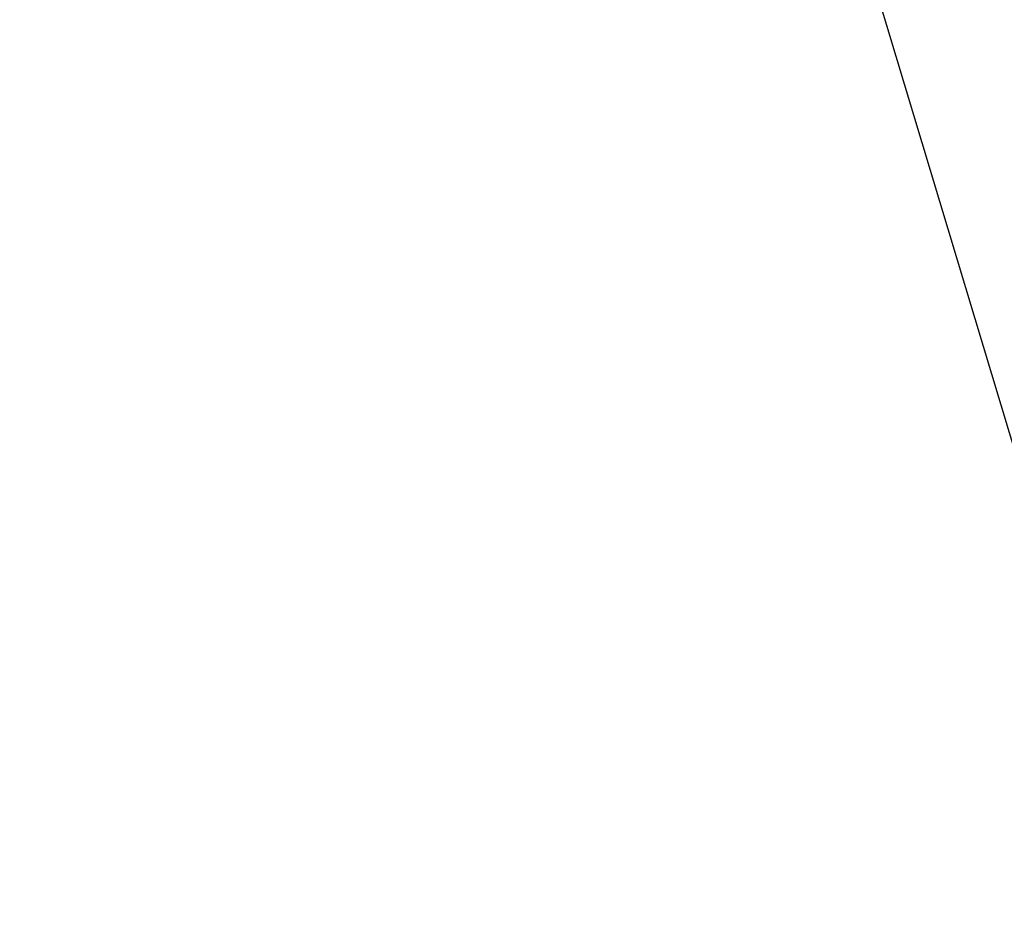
# Model space of a CAD drawing. Header units: metres. Extents: x -42 to 201, y -88 to 88.
# Tile 219 of 256: x 78.413 to 78.427, y -66.0199 to -66.0073. Entities that reach past the tile are written whole.
import ezdxf

# ---------------------------------------------------------------- set-up
doc = ezdxf.new("R2010")
doc.units = ezdxf.units.M
doc.layers.add('solid_500770_01', color=7, linetype='CONTINUOUS')
doc.layers.add('solid_500770_02', color=7, linetype='CONTINUOUS')

msp = doc.modelspace()

# ---------------------------------------------------------------- linework, layer by layer
at = {"layer": 'solid_500770_01'}
for points in [[(77.503876, -57.541576, -4.843298), (85.982025, -66.01973, -4.843298), (86.08316, -65.918594, -4.810541)], [(78.41349, -57.815853, 3.98277), (86.547188, -65.949547, 3.98277), (86.426712, -66.070023, 4.042133)], [(79.94445, -64.476387, 18.451338), (78.420067, -65.989799, 18.3932), (81.562614, -69.480278, 18.740084)], [(81.562614, -69.480278, 18.740084), (78.420067, -65.989799, 18.3932), (79.949226, -71.077003, 18.647205)]]:
    msp.add_3dface(points, dxfattribs=at)
at = {"layer": 'solid_500770_02'}
msp.add_3dface([(78.420067, -65.989799, 18.3932), (75.303719, -62.488239, 18.00749), (76.891273, -67.496826, 18.30024)], dxfattribs=at)

doc.saveas('drawing.dxf')
